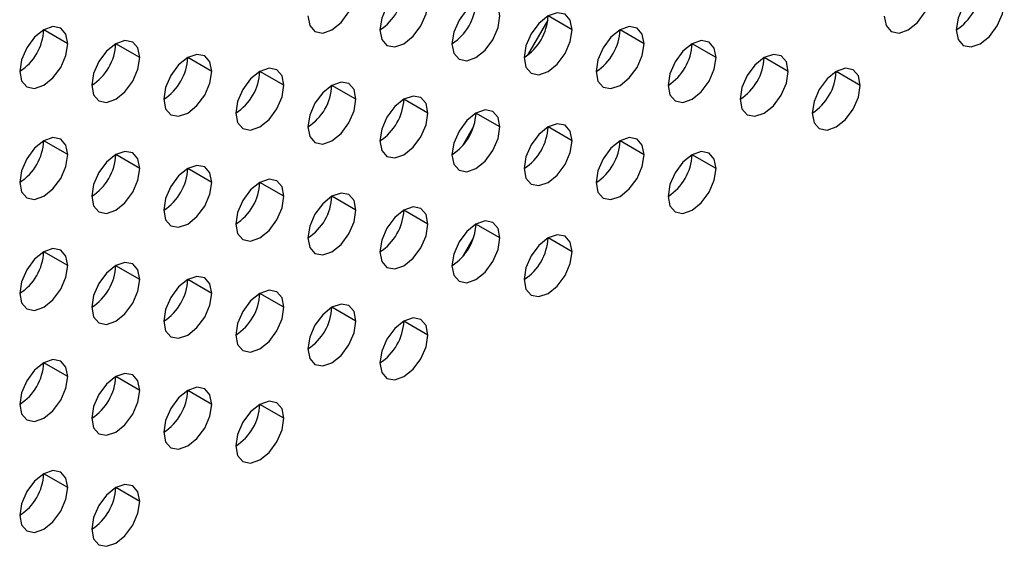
# Model space of a CAD drawing. Header units: millimetres. Extents: x 0 to 1118, y 0 to 864.
# Tile 256 of 256: x 967.98 to 970.88, y 687.38 to 688.93. Entities that reach past the tile are written whole.
import ezdxf

# ---------------------------------------------------------------- set-up
doc = ezdxf.new("R2010")
doc.units = ezdxf.units.MM

msp = doc.modelspace()

# ---------------------------------------------------------------- linework, layer by layer
at = {"color": 7, "linetype": 'Continuous', "lineweight": 25}
for p, q in [((969.5329, 688.9257), (969.4733, 688.8225)), ((969.6044, 688.8973), (969.5337, 688.9381)), ((968.1195, 688.8566), (968.0488, 688.8974)), ((969.8165, 688.8564), (969.7458, 688.8973)), ((968.3316, 688.8158), (968.2609, 688.8566)), ((970.0287, 688.8156), (969.958, 688.8564)), ((968.5438, 688.7749), (968.473, 688.8157)), ((970.2408, 688.7747), (970.1701, 688.8156)), ((968.7559, 688.7341), (968.6852, 688.7749)), ((970.4529, 688.7339), (970.3822, 688.7747)), ((968.968, 688.6932), (968.8973, 688.734)), ((969.1802, 688.6524), (969.1094, 688.6932)), ((969.3923, 688.6115), (969.3216, 688.6523)), ((969.3145, 688.6127), (969.2816, 688.5558)), ((969.6044, 688.5707), (969.5337, 688.6115)), ((968.1195, 688.53), (968.0488, 688.5708)), ((969.8165, 688.5298), (969.7458, 688.5706)), ((968.3316, 688.4891), (968.2609, 688.53)), ((970.0287, 688.489), (969.958, 688.5298)), ((968.5438, 688.4483), (968.473, 688.4891)), ((968.7559, 688.4074), (968.6852, 688.4483)), ((968.968, 688.3666), (968.8973, 688.4074)), ((969.1802, 688.3257), (969.1094, 688.3666)), ((969.3923, 688.2849), (969.3216, 688.3257)), ((969.3145, 688.2862), (969.2816, 688.2291)), ((969.6044, 688.2441), (969.5337, 688.2849)), ((968.1195, 688.2034), (968.0488, 688.2442)), ((968.3316, 688.1625), (968.2609, 688.2033)), ((968.5438, 688.1217), (968.473, 688.1625)), ((968.7559, 688.0808), (968.6852, 688.1216)), ((968.968, 688.04), (968.8973, 688.0808)), ((969.1802, 687.9991), (969.1094, 688.04)), ((968.1195, 687.8767), (968.0488, 687.9176)), ((968.3316, 687.8359), (968.2609, 687.8767)), ((968.5438, 687.7951), (968.473, 687.8359)), ((968.7559, 687.7542), (968.6852, 687.795)), ((968.1195, 687.5501), (968.0488, 687.591)), ((968.3316, 687.5093), (968.2609, 687.5501))]:
    msp.add_line(p, q, dxfattribs=at)
at = {"color": 7, "linetype": 'Continuous', "lineweight": 25, "flags": 128}
for points in [[(968.8266, 688.9382), (968.832, 688.91), (968.8473, 688.8924), (968.8702, 688.8879), (968.8973, 688.8974), (968.9244, 688.9192), (968.9473, 688.9501), (968.9626, 688.9855), (968.968, 689.0198)], [(969.1802, 688.979), (969.1748, 689.0071), (969.1594, 689.0248), (969.1365, 689.0292), (969.1094, 689.0198), (969.0824, 688.998), (969.0594, 688.967), (969.0441, 688.9317), (969.0387, 688.8973)], [(970.5237, 688.938), (970.529, 688.9099), (970.5444, 688.8922), (970.5673, 688.8878), (970.5944, 688.8972), (970.6214, 688.919), (970.6444, 688.95), (970.6597, 688.9853), (970.6651, 689.0197)], [(970.8772, 688.9788), (970.8718, 689.007), (970.8565, 689.0246), (970.8336, 689.0291), (970.8065, 689.0197), (970.7794, 688.9978), (970.7565, 688.9669), (970.7412, 688.9315), (970.7358, 688.8972)], [(969.3923, 688.9381), (969.3869, 688.9663), (969.3716, 688.9839), (969.3486, 688.9884), (969.3216, 688.979), (969.2945, 688.9571), (969.2716, 688.9262), (969.2562, 688.8908), (969.2509, 688.8565)], [(969.0387, 688.8973), (969.0441, 688.8692), (969.0594, 688.8516), (969.0824, 688.8471), (969.1094, 688.8565), (969.1365, 688.8783), (969.1594, 688.9093), (969.1748, 688.9446), (969.1802, 688.979)], [(970.7358, 688.8972), (970.7412, 688.869), (970.7565, 688.8514), (970.7794, 688.8469), (970.8065, 688.8563), (970.8336, 688.8782), (970.8565, 688.9091), (970.8718, 688.9445), (970.8772, 688.9788)], [(969.2509, 688.8565), (969.2562, 688.8284), (969.2716, 688.8107), (969.2945, 688.8063), (969.3216, 688.8157), (969.3486, 688.8375), (969.3716, 688.8684), (969.3869, 688.9038), (969.3923, 688.9381)], [(969.6044, 688.8973), (969.599, 688.9254), (969.5837, 688.9431), (969.5608, 688.9475), (969.5337, 688.9381), (969.5066, 688.9163), (969.4837, 688.8853), (969.4684, 688.85), (969.463, 688.8156)], [(968.1195, 688.8566), (968.1141, 688.8847), (968.0988, 688.9024), (968.0758, 688.9068), (968.0488, 688.8974), (968.0217, 688.8756), (967.9988, 688.8447), (967.9835, 688.8093), (967.9781, 688.775)], [(969.463, 688.8156), (969.4684, 688.7875), (969.4837, 688.7699), (969.5066, 688.7654), (969.5337, 688.7748), (969.5608, 688.7966), (969.5837, 688.8276), (969.599, 688.8629), (969.6044, 688.8973)], [(969.8165, 688.8564), (969.8112, 688.8846), (969.7958, 688.9022), (969.7729, 688.9067), (969.7458, 688.8973), (969.7188, 688.8754), (969.6958, 688.8445), (969.6805, 688.8092), (969.6751, 688.7748)], [(968.3316, 688.8158), (968.3262, 688.8439), (968.3109, 688.8615), (968.288, 688.866), (968.2609, 688.8566), (968.2339, 688.8347), (968.2109, 688.8038), (968.1956, 688.7685), (968.1902, 688.7341)], [(970.0287, 688.8156), (970.0233, 688.8437), (970.008, 688.8614), (969.985, 688.8658), (969.958, 688.8564), (969.9309, 688.8346), (969.908, 688.8036), (969.8926, 688.7683), (969.8873, 688.734)], [(967.9781, 688.775), (967.9835, 688.7468), (967.9988, 688.7292), (968.0217, 688.7247), (968.0488, 688.7341), (968.0758, 688.756), (968.0988, 688.7869), (968.1141, 688.8222), (968.1195, 688.8566)], [(969.6751, 688.7748), (969.6805, 688.7467), (969.6958, 688.729), (969.7188, 688.7246), (969.7458, 688.734), (969.7729, 688.7558), (969.7958, 688.7867), (969.8112, 688.8221), (969.8165, 688.8564)], [(968.1902, 688.7341), (968.1956, 688.706), (968.2109, 688.6883), (968.2339, 688.6839), (968.2609, 688.6933), (968.288, 688.7151), (968.3109, 688.7461), (968.3262, 688.7814), (968.3316, 688.8158)], [(968.5438, 688.7749), (968.5384, 688.803), (968.523, 688.8207), (968.5001, 688.8251), (968.473, 688.8157), (968.446, 688.7939), (968.423, 688.763), (968.4077, 688.7276), (968.4023, 688.6933)], [(969.8873, 688.734), (969.8926, 688.7058), (969.908, 688.6882), (969.9309, 688.6837), (969.958, 688.6931), (969.985, 688.715), (970.008, 688.7459), (970.0233, 688.7812), (970.0287, 688.8156)], [(970.2408, 688.7747), (970.2354, 688.8029), (970.2201, 688.8205), (970.1972, 688.825), (970.1701, 688.8156), (970.143, 688.7937), (970.1201, 688.7628), (970.1048, 688.7275), (970.0994, 688.6931)], [(968.7559, 688.7341), (968.7505, 688.7622), (968.7352, 688.7798), (968.7122, 688.7843), (968.6852, 688.7749), (968.6581, 688.7531), (968.6352, 688.7221), (968.6198, 688.6868), (968.6145, 688.6524)], [(970.4529, 688.7339), (970.4476, 688.762), (970.4322, 688.7797), (970.4093, 688.7841), (970.3822, 688.7747), (970.3552, 688.7529), (970.3322, 688.722), (970.3169, 688.6866), (970.3115, 688.6523)], [(968.4023, 688.6933), (968.4077, 688.6651), (968.423, 688.6475), (968.446, 688.643), (968.473, 688.6524), (968.5001, 688.6743), (968.523, 688.7052), (968.5384, 688.7405), (968.5438, 688.7749)], [(970.0994, 688.6931), (970.1048, 688.665), (970.1201, 688.6473), (970.143, 688.6429), (970.1701, 688.6523), (970.1972, 688.6741), (970.2201, 688.7051), (970.2354, 688.7404), (970.2408, 688.7747)], [(968.6145, 688.6524), (968.6198, 688.6243), (968.6352, 688.6066), (968.6581, 688.6022), (968.6852, 688.6116), (968.7122, 688.6334), (968.7352, 688.6644), (968.7505, 688.6997), (968.7559, 688.7341)], [(968.968, 688.6932), (968.9626, 688.7214), (968.9473, 688.739), (968.9244, 688.7434), (968.8973, 688.734), (968.8702, 688.7122), (968.8473, 688.6813), (968.832, 688.6459), (968.8266, 688.6116)], [(970.3115, 688.6523), (970.3169, 688.6241), (970.3322, 688.6065), (970.3552, 688.602), (970.3822, 688.6114), (970.4093, 688.6333), (970.4322, 688.6642), (970.4476, 688.6995), (970.4529, 688.7339)], [(968.8266, 688.6116), (968.832, 688.5834), (968.8473, 688.5658), (968.8702, 688.5613), (968.8973, 688.5707), (968.9244, 688.5926), (968.9473, 688.6235), (968.9626, 688.6589), (968.968, 688.6932)], [(969.1802, 688.6524), (969.1748, 688.6805), (969.1594, 688.6981), (969.1365, 688.7026), (969.1094, 688.6932), (969.0824, 688.6714), (969.0594, 688.6404), (969.0441, 688.6051), (969.0387, 688.5707)], [(969.3923, 688.6115), (969.3869, 688.6397), (969.3716, 688.6573), (969.3486, 688.6618), (969.3216, 688.6523), (969.2945, 688.6305), (969.2716, 688.5996), (969.2562, 688.5642), (969.2509, 688.5299)], [(969.0387, 688.5707), (969.0441, 688.5426), (969.0594, 688.5249), (969.0824, 688.5205), (969.1094, 688.5299), (969.1365, 688.5517), (969.1594, 688.5827), (969.1748, 688.618), (969.1802, 688.6524)], [(969.2509, 688.5299), (969.2562, 688.5017), (969.2716, 688.4841), (969.2945, 688.4796), (969.3216, 688.489), (969.3486, 688.5109), (969.3716, 688.5418), (969.3869, 688.5772), (969.3923, 688.6115)], [(969.6044, 688.5707), (969.599, 688.5988), (969.5837, 688.6165), (969.5608, 688.6209), (969.5337, 688.6115), (969.5066, 688.5897), (969.4837, 688.5587), (969.4684, 688.5234), (969.463, 688.489)], [(968.1195, 688.53), (968.1141, 688.5581), (968.0988, 688.5758), (968.0758, 688.5802), (968.0488, 688.5708), (968.0217, 688.549), (967.9988, 688.518), (967.9835, 688.4827), (967.9781, 688.4483)], [(969.8165, 688.5298), (969.8112, 688.558), (969.7958, 688.5756), (969.7729, 688.5801), (969.7458, 688.5707), (969.7188, 688.5488), (969.6958, 688.5179), (969.6805, 688.4825), (969.6751, 688.4482)], [(969.463, 688.489), (969.4684, 688.4609), (969.4837, 688.4432), (969.5066, 688.4388), (969.5337, 688.4482), (969.5608, 688.47), (969.5837, 688.501), (969.599, 688.5363), (969.6044, 688.5707)], [(967.9781, 688.4483), (967.9835, 688.4202), (967.9988, 688.4026), (968.0217, 688.3981), (968.0488, 688.4075), (968.0758, 688.4293), (968.0988, 688.4603), (968.1141, 688.4956), (968.1195, 688.53)], [(968.3316, 688.4891), (968.3262, 688.5173), (968.3109, 688.5349), (968.288, 688.5394), (968.2609, 688.53), (968.2339, 688.5081), (968.2109, 688.4772), (968.1956, 688.4418), (968.1902, 688.4075)], [(969.6751, 688.4482), (969.6805, 688.42), (969.6958, 688.4024), (969.7188, 688.3979), (969.7458, 688.4073), (969.7729, 688.4292), (969.7958, 688.4601), (969.8112, 688.4955), (969.8165, 688.5298)], [(970.0287, 688.489), (970.0233, 688.5171), (970.008, 688.5348), (969.985, 688.5392), (969.958, 688.5298), (969.9309, 688.508), (969.908, 688.477), (969.8926, 688.4417), (969.8873, 688.4073)], [(968.1902, 688.4075), (968.1956, 688.3794), (968.2109, 688.3617), (968.2339, 688.3573), (968.2609, 688.3667), (968.288, 688.3885), (968.3109, 688.4194), (968.3262, 688.4548), (968.3316, 688.4891)], [(968.5438, 688.4483), (968.5384, 688.4764), (968.523, 688.4941), (968.5001, 688.4985), (968.473, 688.4891), (968.446, 688.4673), (968.423, 688.4363), (968.4077, 688.401), (968.4023, 688.3666)], [(969.8873, 688.4073), (969.8926, 688.3792), (969.908, 688.3616), (969.9309, 688.3571), (969.958, 688.3665), (969.985, 688.3883), (970.008, 688.4193), (970.0233, 688.4546), (970.0287, 688.489)], [(968.4023, 688.3666), (968.4077, 688.3385), (968.423, 688.3209), (968.446, 688.3164), (968.473, 688.3258), (968.5001, 688.3476), (968.523, 688.3786), (968.5384, 688.4139), (968.5438, 688.4483)], [(968.7559, 688.4074), (968.7505, 688.4356), (968.7352, 688.4532), (968.7122, 688.4577), (968.6852, 688.4483), (968.6581, 688.4264), (968.6352, 688.3955), (968.6198, 688.3602), (968.6145, 688.3258)], [(968.6145, 688.3258), (968.6198, 688.2977), (968.6352, 688.28), (968.6581, 688.2756), (968.6852, 688.285), (968.7122, 688.3068), (968.7352, 688.3377), (968.7505, 688.3731), (968.7559, 688.4074)], [(968.968, 688.3666), (968.9626, 688.3947), (968.9473, 688.4124), (968.9244, 688.4168), (968.8973, 688.4074), (968.8702, 688.3856), (968.8473, 688.3546), (968.832, 688.3193), (968.8266, 688.285)], [(969.1802, 688.3257), (969.1748, 688.3539), (969.1594, 688.3715), (969.1365, 688.376), (969.1094, 688.3666), (969.0824, 688.3447), (969.0594, 688.3138), (969.0441, 688.2785), (969.0387, 688.2441)], [(968.8266, 688.285), (968.832, 688.2568), (968.8473, 688.2392), (968.8702, 688.2347), (968.8973, 688.2441), (968.9244, 688.266), (968.9473, 688.2969), (968.9626, 688.3322), (968.968, 688.3666)], [(969.0387, 688.2441), (969.0441, 688.216), (969.0594, 688.1983), (969.0824, 688.1939), (969.1094, 688.2033), (969.1365, 688.2251), (969.1594, 688.2561), (969.1748, 688.2914), (969.1802, 688.3257)], [(969.3923, 688.2849), (969.3869, 688.313), (969.3716, 688.3307), (969.3486, 688.3351), (969.3216, 688.3257), (969.2945, 688.3039), (969.2716, 688.273), (969.2562, 688.2376), (969.2509, 688.2033)], [(969.2509, 688.2033), (969.2562, 688.1751), (969.2716, 688.1575), (969.2945, 688.153), (969.3216, 688.1624), (969.3486, 688.1843), (969.3716, 688.2152), (969.3869, 688.2505), (969.3923, 688.2849)], [(969.6044, 688.2441), (969.599, 688.2722), (969.5837, 688.2898), (969.5608, 688.2943), (969.5337, 688.2849), (969.5066, 688.263), (969.4837, 688.2321), (969.4684, 688.1968), (969.463, 688.1624)], [(968.1195, 688.2034), (968.1141, 688.2315), (968.0988, 688.2491), (968.0758, 688.2536), (968.0488, 688.2442), (968.0217, 688.2224), (967.9988, 688.1914), (967.9835, 688.1561), (967.9781, 688.1217)], [(969.463, 688.1624), (969.4684, 688.1343), (969.4837, 688.1166), (969.5066, 688.1122), (969.5337, 688.1216), (969.5608, 688.1434), (969.5837, 688.1744), (969.599, 688.2097), (969.6044, 688.2441)], [(967.9781, 688.1217), (967.9835, 688.0936), (967.9988, 688.0759), (968.0217, 688.0715), (968.0488, 688.0809), (968.0758, 688.1027), (968.0988, 688.1337), (968.1141, 688.169), (968.1195, 688.2034)], [(968.3316, 688.1625), (968.3262, 688.1907), (968.3109, 688.2083), (968.288, 688.2128), (968.2609, 688.2034), (968.2339, 688.1815), (968.2109, 688.1506), (968.1956, 688.1152), (968.1902, 688.0809)], [(968.5438, 688.1217), (968.5384, 688.1498), (968.523, 688.1675), (968.5001, 688.1719), (968.473, 688.1625), (968.446, 688.1407), (968.423, 688.1097), (968.4077, 688.0744), (968.4023, 688.04)], [(968.1902, 688.0809), (968.1956, 688.0527), (968.2109, 688.0351), (968.2339, 688.0306), (968.2609, 688.04), (968.288, 688.0619), (968.3109, 688.0928), (968.3262, 688.1282), (968.3316, 688.1625)], [(968.4023, 688.04), (968.4077, 688.0119), (968.423, 687.9942), (968.446, 687.9898), (968.473, 687.9992), (968.5001, 688.021), (968.523, 688.052), (968.5384, 688.0873), (968.5438, 688.1217)], [(968.7559, 688.0808), (968.7505, 688.109), (968.7352, 688.1266), (968.7122, 688.1311), (968.6852, 688.1217), (968.6581, 688.0998), (968.6352, 688.0689), (968.6198, 688.0335), (968.6145, 687.9992)], [(968.968, 688.04), (968.9626, 688.0681), (968.9473, 688.0858), (968.9244, 688.0902), (968.8973, 688.0808), (968.8702, 688.059), (968.8473, 688.028), (968.832, 687.9927), (968.8266, 687.9583)], [(968.6145, 687.9992), (968.6198, 687.971), (968.6352, 687.9534), (968.6581, 687.9489), (968.6852, 687.9583), (968.7122, 687.9802), (968.7352, 688.0111), (968.7505, 688.0465), (968.7559, 688.0808)], [(968.8266, 687.9583), (968.832, 687.9302), (968.8473, 687.9126), (968.8702, 687.9081), (968.8973, 687.9175), (968.9244, 687.9393), (968.9473, 687.9703), (968.9626, 688.0056), (968.968, 688.04)], [(969.1802, 687.9991), (969.1748, 688.0273), (969.1594, 688.0449), (969.1365, 688.0494), (969.1094, 688.04), (969.0824, 688.0181), (969.0594, 687.9872), (969.0441, 687.9518), (969.0387, 687.9175)], [(969.0387, 687.9175), (969.0441, 687.8893), (969.0594, 687.8717), (969.0824, 687.8673), (969.1094, 687.8767), (969.1365, 687.8985), (969.1594, 687.9294), (969.1748, 687.9648), (969.1802, 687.9991)], [(968.1195, 687.8767), (968.1141, 687.9049), (968.0988, 687.9225), (968.0758, 687.927), (968.0488, 687.9176), (968.0217, 687.8957), (967.9988, 687.8648), (967.9835, 687.8295), (967.9781, 687.7951)], [(968.3316, 687.8359), (968.3262, 687.864), (968.3109, 687.8817), (968.288, 687.8861), (968.2609, 687.8767), (968.2339, 687.8549), (968.2109, 687.824), (968.1956, 687.7886), (968.1902, 687.7543)], [(967.9781, 687.7951), (967.9835, 687.767), (967.9988, 687.7493), (968.0217, 687.7449), (968.0488, 687.7543), (968.0758, 687.7761), (968.0988, 687.8071), (968.1141, 687.8424), (968.1195, 687.8767)], [(968.1902, 687.7543), (968.1956, 687.7261), (968.2109, 687.7085), (968.2339, 687.704), (968.2609, 687.7134), (968.288, 687.7353), (968.3109, 687.7662), (968.3262, 687.8015), (968.3316, 687.8359)], [(968.5438, 687.7951), (968.5384, 687.8232), (968.523, 687.8408), (968.5001, 687.8453), (968.473, 687.8359), (968.446, 687.8141), (968.423, 687.7831), (968.4077, 687.7478), (968.4023, 687.7134)], [(968.4023, 687.7134), (968.4077, 687.6853), (968.423, 687.6676), (968.446, 687.6632), (968.473, 687.6726), (968.5001, 687.6944), (968.523, 687.7254), (968.5384, 687.7607), (968.5438, 687.7951)], [(968.7559, 687.7542), (968.7505, 687.7823), (968.7352, 687.8), (968.7122, 687.8044), (968.6852, 687.795), (968.6581, 687.7732), (968.6352, 687.7423), (968.6198, 687.7069), (968.6145, 687.6726)], [(968.6145, 687.6726), (968.6198, 687.6444), (968.6352, 687.6268), (968.6581, 687.6223), (968.6852, 687.6317), (968.7122, 687.6536), (968.7352, 687.6845), (968.7505, 687.7199), (968.7559, 687.7542)], [(968.1195, 687.5501), (968.1141, 687.5783), (968.0988, 687.5959), (968.0758, 687.6004), (968.0488, 687.591), (968.0217, 687.5691), (967.9988, 687.5382), (967.9835, 687.5028), (967.9781, 687.4685)], [(968.3316, 687.5093), (968.3262, 687.5374), (968.3109, 687.5551), (968.288, 687.5595), (968.2609, 687.5501), (968.2339, 687.5283), (968.2109, 687.4973), (968.1956, 687.462), (968.1902, 687.4276)], [(967.9781, 687.4685), (967.9835, 687.4404), (967.9988, 687.4227), (968.0217, 687.4183), (968.0488, 687.4277), (968.0758, 687.4495), (968.0988, 687.4804), (968.1141, 687.5158), (968.1195, 687.5501)], [(968.1902, 687.4276), (968.1956, 687.3995), (968.2109, 687.3819), (968.2339, 687.3774), (968.2609, 687.3868), (968.288, 687.4086), (968.3109, 687.4396), (968.3262, 687.4749), (968.3316, 687.5093)]]:
    msp.add_lwpolyline(points, dxfattribs=at)
at = {"color": 7, "linetype": 'Continuous', "lineweight": 25}
for centre in [(968.9559, 689.0268), (970.653, 689.0266), (969.1681, 688.9859), (969.3802, 688.9451), (967.8953, 688.9044), (969.5923, 688.9042), (968.1074, 688.8636), (969.8044, 688.8634), (968.3195, 688.8227), (970.0166, 688.8226), (968.5317, 688.7819), (970.2287, 688.7817), (968.7438, 688.741), (968.9559, 688.7002), (969.1681, 688.6593), (969.3802, 688.6185), (967.8953, 688.5778), (969.5923, 688.5776), (968.1074, 688.5369), (969.8044, 688.5368), (968.3195, 688.4961), (968.5317, 688.4552), (968.7438, 688.4144), (968.9559, 688.3736), (969.1681, 688.3327), (969.3802, 688.2919), (967.8953, 688.2512), (968.1074, 688.2103), (968.3195, 688.1695), (968.5317, 688.1286), (968.7438, 688.0878), (968.9559, 688.0469), (967.8953, 687.9246), (968.1074, 687.8837), (968.3195, 687.8429), (968.5317, 687.802), (967.8953, 687.5979), (968.1074, 687.5571)]:
    msp.add_arc(centre, 0.1537, 302.6055, 357.3945, dxfattribs=at)

doc.saveas('drawing.dxf')
